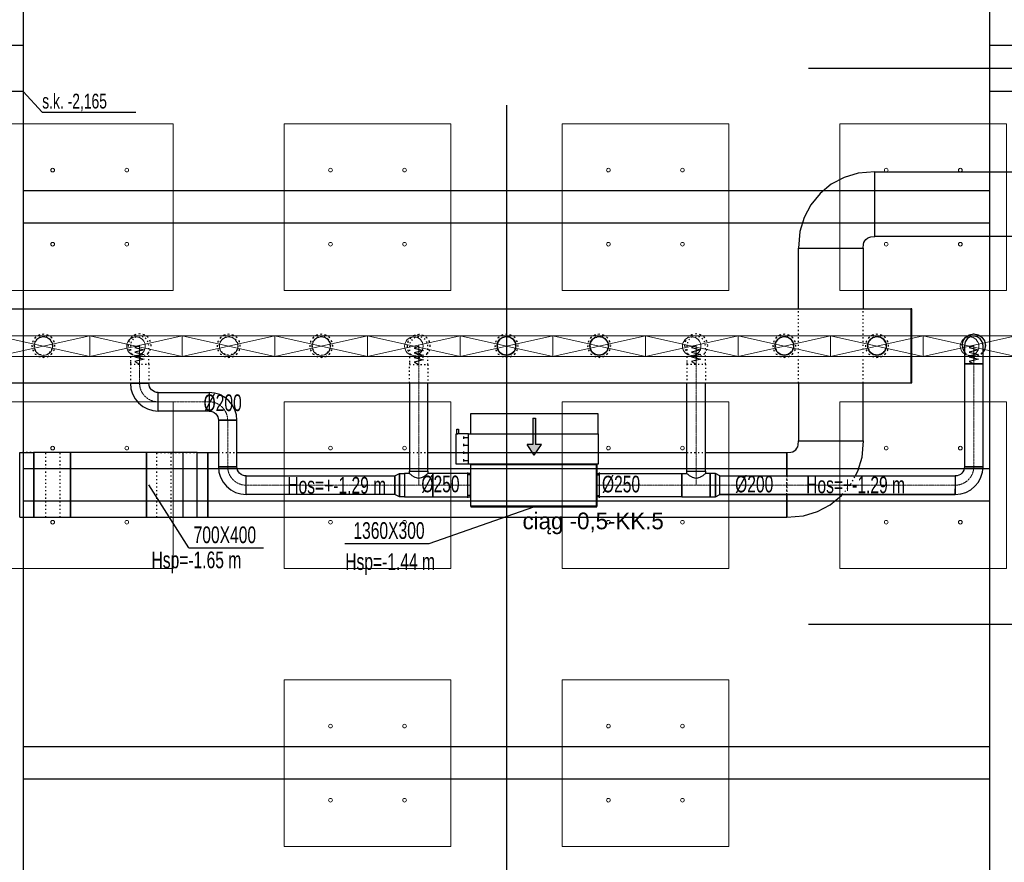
# Model space of a CAD drawing. Header units: centimetres. Extents: x -228435 to 46820, y -89367 to 152985.
# Tile 34 of 252: x -21796 to -11165, y 8430 to 17524. Entities that reach past the tile are written whole.
import ezdxf
from ezdxf.enums import TextEntityAlignment as Align

# ---------------------------------------------------------------- set-up
doc = ezdxf.new("R2010")
doc.units = ezdxf.units.CM
doc.header["$LTSCALE"] = 50
doc.header["$PDMODE"] = 35
doc.header["$PDSIZE"] = 0.1
for name, pattern in [('01-103-Went PP_poziom-0_5$0$DASHDOT', [25.4, 12.7, -6.35, 0, -6.35]), ('CADVENT_CENTERLINE', [9.9, 7.4, -1, 0.5, -1]), ('CADVENT_HIDDEN', [0.8, 0.25, -0.55]), ('Kondygnacja  -0_5$0$HIDDEN', [9.525, 6.35, -3.175]), ('Kondygnacja  -0_5$0$HIDDEN2', [4.7625, 3.175, -1.5875]), ('Osie rzutów$0$DASHDOT2', [12.7, 6.35, -3.175, 0, -3.175])]:
    doc.linetypes.add(name, pattern=pattern)
doc.layers.get('0').update_dxf_attribs({"color": 8})
doc.layers.get('DEFPOINTS').update_dxf_attribs({"color": 8})
for name, color, linetype in [('01-103-Went PP_poziom-0_5$0$L_Nawiew', 3, 'Continuous'), ('01-103-Went PP_poziom-0_5$0$L_oś symetrii', 7, 'Continuous'), ('bgde-nawiewEXP', 1, 'Continuous'), ('bgde-nawiewHIDDEN', 1, 'Continuous'), ('bgde-tekst', 7, 'Continuous'), ('bgde-wywiewSOL', 5, 'Continuous'), ('Kondygnacja  -0_5$0$ARCH_KONSTR_POWYŻEJ RZUTU', 8, 'Kondygnacja  -0_5$0$HIDDEN'), ('Kondygnacja  -0_5$0$ARCH_KONSTR_POWYŻEJ RZUTU_IST', 8, 'Kondygnacja  -0_5$0$HIDDEN2'), ('Osie rzutów$0$ARCH_INFO_OSIE_IST', 8, 'Osie rzutów$0$DASHDOT2'), ('Osie rzutów$0$ARCH_INFO_OSIE_OPISY_IST', 8, 'Continuous')]:
    doc.layers.add(name, color=color, linetype=linetype)
for name, color, linetype, lineweight in [('bgde-nawiewCEN', 7, 'Continuous', 13), ('bgde_AJ_specyfikacja', 2, 'Continuous', 30), ('bgde_nawiewnik', 11, 'Continuous', 5), ('Kondygnacja  -0_5$0$ARCH_INFO_WYMIARY', 8, 'Continuous', 9), ('SU Lampy kwadratowe  -05$0$ARCH_SUFITY_PODWIESZANE', 8, 'Continuous', 9)]:
    doc.layers.add(name, color=color, linetype=linetype, lineweight=lineweight)
doc.styles.add('Kondygnacja  -0_5$0$BIKTS', font='bikromsw.shx', dxfattribs={"width": 0.8})
doc.styles.add('Kondygnacja  -0_5$0$Romans', font='Romans.shx', dxfattribs={"width": 0.7})
doc.dimstyles.new('Kondygnacja  -0_5$0$Wymiary 1-100', dxfattribs={"dimtxt": 12, "dimasz": 10, "dimexe": 5, "dimexo": 0, "dimgap": 4, "dimtad": 1, "dimrnd": 0.5, "dimzin": 12, "dimdsep": 46, "dimtxsty": 'Kondygnacja  -0_5$0$Romans', "dimblk": 'Kondygnacja  -0_5$0$_Oblique', "dimcen": 10, "dimdle": 10, "dimclrt": 55, "dimazin": 0, "dimtfac": 1, "dimtmove": 1, "dimatfit": 3, "dimfxl": 0, "dimtolj": 1, "dimtzin": 0, "dimarcsym": 0})

# ---------------------------------------------------------------- blocks, each defined once
blk = doc.blocks.new('Osie rzutów')
at = {"layer": 'Osie rzutów$0$ARCH_INFO_OSIE_IST', "ltscale": 10}
for p, q in [((10460, 12510), (10460, 4623.26)), ((4436.04, 6200), (15156.54, 6200)), ((4436.04, 5600), (15156.54, 5600))]:
    blk.add_line(p, q, dxfattribs=at)
blk = doc.blocks.new('SU Lampy kwadratowe  -05$0$moduł sufitu')
at = {"layer": 'SU Lampy kwadratowe  -05$0$ARCH_SUFITY_PODWIESZANE'}
for points in [[(60, -60), (240, -60), (240, -240), (60, -240)], [(360, -60), (540, -60), (540, -240), (360, -240)], [(60, -360), (240, -360), (240, -540), (60, -540)], [(360, -360), (540, -360), (540, -540), (360, -540)]]:
    blk.add_lwpolyline(points, close=True, dxfattribs=at)
for centre in [(110, -110), (190, -110), (410, -110), (490, -110), (110, -190), (190, -190), (410, -190), (490, -190), (110, -410), (190, -410), (410, -410), (490, -410), (110, -490), (190, -490), (410, -490), (490, -490)]:
    blk.add_circle(centre, 2, dxfattribs=at)
blk = doc.blocks.new('SU Lampy kwadratowe  -05')
at = {"layer": 'SU Lampy kwadratowe  -05$0$ARCH_SUFITY_PODWIESZANE'}
for points in [[(10520, 6140), (10700, 6140), (10700, 5960), (10520, 5960)], [(10820, 6140), (11000, 6140), (11000, 5960), (10820, 5960)], [(10520, 5840), (10700, 5840), (10700, 5660), (10520, 5660)], [(10820, 5840), (11000, 5840), (11000, 5660), (10820, 5660)], [(10220, 5540), (10400, 5540), (10400, 5360), (10220, 5360)], [(10520, 5540), (10700, 5540), (10700, 5360), (10520, 5360)]]:
    blk.add_lwpolyline(points, close=True, dxfattribs=at)
for centre in [(10570, 6090), (10650, 6090), (10870, 6090), (10950, 6090), (10570, 6010), (10650, 6010), (10870, 6010), (10950, 6010), (10570, 5790), (10650, 5790), (10870, 5790), (10950, 5790), (10570, 5710), (10650, 5710), (10870, 5710), (10950, 5710), (10270, 5490), (10350, 5490), (10570, 5490), (10650, 5490), (10270, 5410), (10350, 5410), (10570, 5410), (10650, 5410)]:
    blk.add_circle(centre, 2, dxfattribs=at)
blk.add_blockref('SU Lampy kwadratowe  -05$0$moduł sufitu', (9860, 6200), dxfattribs=at)
blk = doc.blocks.new('Kondygnacja  -0_5$0$konstrukcja istniejąca -0.5')
at = {"layer": 'Kondygnacja  -0_5$0$ARCH_KONSTR_POWYŻEJ RZUTU_IST', "ltscale": 10}
for points in [[(9938, 7375), (9938, 6225)], [(10982, 6225), (10982, 7375)], [(9938, 6175), (9782, 6175), (9782, 6225), (9938, 6225), (9938, 6175)], [(11138, 6175), (10982, 6175), (10982, 6225), (11138, 6225), (11138, 6175)], [(9938, 6175), (9938, 5025)], [(10982, 5025), (10982, 6175)], [(9938, 6067.9), (10982, 6067.9)], [(10982, 6032.9), (9938, 6032.9)], [(9938, 5767.9), (10982, 5767.9)], [(10982, 5732.9), (9938, 5732.9)], [(9938, 5467.9), (10982, 5467.9)], [(10982, 5432.9), (9938, 5432.9)]]:
    blk.add_lwpolyline(points, dxfattribs=at)
at = {"layer": 'Kondygnacja  -0_5$0$ARCH_KONSTR_POWYŻEJ RZUTU_IST'}
blk.add_lwpolyline([(9938, 6175), (9958.7, 6152.5), (10059.8, 6152.5)], dxfattribs=at)
at = {"layer": 'Kondygnacja  -0_5$0$ARCH_KONSTR_POWYŻEJ RZUTU_IST', "style": 'Kondygnacja  -0_5$0$BIKTS', "width": 0.7}
blk.add_text('s.k. -2,165', height=16, dxfattribs=at).set_placement((9958.7, 6156.5))
blk = doc.blocks.new('Kondygnacja  -0_5$0$_Oblique')
at = {"color": 0, "linetype": 'ByBlock', "lineweight": -2}
blk.add_line((-0.5, -0.5), (0.5, 0.5), dxfattribs=at)
blk = doc.blocks.new('*D212')
at = {"layer": 'DEFPOINTS', "color": 0}
for p in [(-30586, 81900), (-30681, 12490), (9064, 12490)]:
    blk.add_point(p, dxfattribs=at)
at = {"layer": 'Kondygnacja  -0_5$0$ARCH_INFO_WYMIARY', "color": 0, "lineweight": -2}
for p, q in [((-30673, 81900), (-30686, 81900)), ((-30681, 81910), (-30681, 12480)), ((-30673, 12490), (-30686, 12490))]:
    blk.add_line(p, q, dxfattribs=at)
at = {"layer": 'Kondygnacja  -0_5$0$ARCH_INFO_WYMIARY', "color": 0, "lineweight": -2, "xscale": 10, "yscale": 10, "zscale": 10}
for p, rotation in [((-30681, 81900), 90), ((-30681, 12490), 270)]:
    blk.add_blockref('Kondygnacja  -0_5$0$_Oblique', p, dxfattribs=dict(at, rotation=rotation))
at = {"layer": 'Kondygnacja  -0_5$0$ARCH_INFO_WYMIARY', "color": 55, "insert": (-30691, 47195), "char_height": 12, "attachment_point": 5, "rotation": 90, "style": 'Kondygnacja  -0_5$0$Romans'}
blk.add_mtext('\\A1;69410.5', dxfattribs=at)
blk = doc.blocks.new('*a381')
at = {"layer": 'bgde-tekst'}
blk.add_line((0, 0), (911, 0), dxfattribs=at)
blk = doc.blocks.new('*a399')
at = {"layer": 'bgde-tekst'}
blk.add_line((0, 0), (806, 0), dxfattribs=at)
blk = doc.blocks.new('*U511')
at = {"linetype": 'Continuous', "lineweight": -3, "extrusion": (0, -1, -2.22045e-16)}
blk.add_ellipse((0, 0, 0), major_axis=(0, 0, -100), ratio=1, start_param=-1.570796, end_param=4.712389, dxfattribs=at)
at = {"layer": '01-103-Went PP_poziom-0_5$0$L_oś symetrii', "linetype": '01-103-Went PP_poziom-0_5$0$DASHDOT', "lineweight": -3}
blk.add_line((0, 0, 0), (0, 0), dxfattribs=at)
blk = doc.blocks.new('A$C066D7839')
at = {"layer": 'bgde_nawiewnik'}
for p, q in [((-50, -11.15), (-50, 11.15)), ((-50, 11.15), (50, 11.15)), ((-50, -11.15), (50, 11.15)), ((50, -11.15), (-50, 11.15)), ((50, 11.15), (50, -11.15)), ((50, -11.15), (-50, -11.15))]:
    blk.add_line(p, q, dxfattribs=at)
blk.add_circle((0, 0), 10, dxfattribs=at)
blk = doc.blocks.new('A$C5B3E7367')
at = {"layer": '01-103-Went PP_poziom-0_5$0$L_Nawiew'}
h = blk.add_hatch(color=256, dxfattribs=at)
h.paths.add_polyline_path([(215, 704), (215, 674), (332, 674), (332, 612), (446, 689), (332, 766), (332, 704)])
h.paths.add_polyline_path([(48, 704), (48, 674), (215, 674), (215, 704)])
for p, q in [((215, 1525), (165, 1525)), ((165, 1525), (165, 1505)), ((165, 1505), (215, 1505)), ((215, 1400), (215, 1530)), ((545, 1530), (215, 1530)), ((215, 1530), (215, 1515)), ((545, 1400), (545, 1530)), ((545, 1400), (215, 1400)), ((215, 1400), (215, 1378)), ((244, 1452), (269, 1452)), ((256, 1452), (256, 1400)), ((326, 1452), (351, 1452)), ((339, 1452), (339, 1400)), ((409, 1452), (434, 1452)), ((421, 1452), (421, 1400)), ((491, 1452), (516, 1452)), ((504, 1452), (504, 1400)), ((545, 0), (545, 1400)), ((0, 1378), (215, 1378)), ((0, 0), (0, 1378)), ((215, 1378), (215, 0)), ((446, 689), (332, 766)), ((332, 704), (332, 766)), ((48, 704), (332, 704)), ((48, 704), (48, 674)), ((48, 674), (332, 674)), ((446, 689), (332, 612)), ((332, 612), (332, 674)), ((215, 0), (0, 0)), ((215, 0), (545, 0))]:
    blk.add_line(p, q, dxfattribs=at)
blk = doc.blocks.new('A$C53CA46B8')
at = {"layer": 'bgde-wywiewSOL'}
for p, q in [((200, 481), (-250, 481)), ((-250, 481), (-250, -879)), ((113, 511), (-162, 511)), ((-137, 481), (-137, 511)), ((88, 481), (88, 511)), ((200, 481), (200, -879)), ((200, -879), (-250, -879)), ((113, -909), (-162, -909)), ((-137, -879), (-137, -909)), ((88, -879), (88, -909))]:
    blk.add_line(p, q, dxfattribs=at)
at = {"layer": '01-103-Went PP_poziom-0_5$0$L_Nawiew'}
blk.add_blockref('A$C5B3E7367', (-795, -894), dxfattribs=at)
blk = doc.blocks.new('*U509')
at = {"layer": '01-103-Went PP_poziom-0_5$0$L_oś symetrii', "linetype": '01-103-Went PP_poziom-0_5$0$DASHDOT', "lineweight": -3}
blk.add_line((0, 0, 0), (0, 0), dxfattribs=at)

msp = doc.modelspace()

# ---------------------------------------------------------------- linework, layer by layer
at = {"layer": 'bgde-nawiewCEN', "linetype": 'CADVENT_CENTERLINE', "ltscale": 0.06}
for p, q in [((-20501.012, 14007.088), (-20501.012, 14007.562)), ((-20501.012, 14005.962), (-20501.012, 14007.088)), ((-20501.012, 14003.77), (-20501.012, 14005.962)), ((-20501.012, 14000.155), (-20501.012, 14003.77)), ((-20501.012, 13994.762), (-20501.012, 14000.155)), ((-20501.012, 13987.237), (-20501.012, 13994.762)), ((-20501.012, 13977.222), (-20501.012, 13987.237)), ((-20501.012, 13964.362), (-20501.012, 13977.222)), ((-20501.012, 13948.303), (-20501.012, 13964.362)), ((-20501.012, 13928.688), (-20501.012, 13948.303)), ((-20501.012, 13905.162), (-20501.012, 13928.688)), ((-17488.22, 14001.107), (-17488.22, 14001.581)), ((-17488.22, 13999.981), (-17488.22, 14001.107)), ((-17488.22, 13997.789), (-17488.22, 13999.981)), ((-17488.22, 13994.174), (-17488.22, 13997.789)), ((-17488.22, 13988.781), (-17488.22, 13994.174)), ((-17488.22, 13981.255), (-17488.22, 13988.781)), ((-17488.22, 13971.24), (-17488.22, 13981.255)), ((-17488.22, 13958.381), (-17488.22, 13971.24)), ((-17488.22, 13942.322), (-17488.22, 13958.381)), ((-17488.22, 13922.707), (-17488.22, 13942.322)), ((-14492.22, 14006.433), (-14492.22, 14006.907)), ((-14492.22, 14005.307), (-14492.22, 14006.433)), ((-14492.22, 14003.115), (-14492.22, 14005.307)), ((-14492.22, 13999.5), (-14492.22, 14003.115)), ((-14492.22, 13994.107), (-14492.22, 13999.5)), ((-14492.22, 13986.582), (-14492.22, 13994.107)), ((-14492.22, 13976.567), (-14492.22, 13986.582)), ((-14492.22, 13963.707), (-14492.22, 13976.567)), ((-14492.22, 13947.648), (-14492.22, 13963.707)), ((-14492.22, 13928.033), (-14492.22, 13947.648)), ((-14492.22, 13904.507), (-14492.22, 13928.033)), ((-11494.897, 14008.211), (-11494.897, 14008.685)), ((-11494.897, 14007.085), (-11494.897, 14008.211)), ((-11494.897, 14004.893), (-11494.897, 14007.085)), ((-11494.897, 14001.278), (-11494.897, 14004.893)), ((-11494.897, 13995.885), (-11494.897, 14001.278)), ((-11494.897, 13988.359), (-11494.897, 13995.885)), ((-11494.897, 13978.344), (-11494.897, 13988.359)), ((-11494.897, 13965.485), (-11494.897, 13978.344)), ((-11494.897, 13949.426), (-11494.897, 13965.485)), ((-11494.897, 13929.811), (-11494.897, 13949.426)), ((-11494.897, 13906.285), (-11494.897, 13929.811)), ((-20501.012, 13877.37), (-20501.012, 13905.162)), ((-20501.012, 13826.259), (-20501.012, 13877.37)), ((-20501.012, 13807.562), (-20501.012, 13826.259)), ((-17488.22, 13899.181), (-17488.22, 13922.707)), ((-17488.22, 13871.389), (-17488.22, 13899.181)), ((-17488.22, 13820.277), (-17488.22, 13871.389)), ((-17488.22, 13801.581), (-17488.22, 13820.277)), ((-14492.22, 13876.715), (-14492.22, 13904.507)), ((-14492.22, 13825.604), (-14492.22, 13876.715)), ((-14492.22, 13806.907), (-14492.22, 13825.604)), ((-11494.897, 13878.493), (-11494.897, 13906.285)), ((-11494.897, 13827.382), (-11494.897, 13878.493)), ((-11494.897, 13808.685), (-11494.897, 13827.382)), ((-20501.012, 13600), (-20501.012, 13807.562)), ((-17488.22, 12649.847), (-17488.22, 13801.581)), ((-14492.22, 12649.847), (-14492.22, 13806.907)), ((-11494.897, 12699.847), (-11494.897, 13808.685)), ((-19750.351, 13400), (-20301.012, 13400)), ((-19550.351, 12699.847), (-19550.351, 13200)), ((-17488.22, 12649.847), (-17488.22, 12499.847)), ((-14492.22, 12649.847), (-14492.22, 12499.847)), ((-17744.22, 12499.847), (-19350.351, 12499.847)), ((-17641.22, 12499.847), (-17744.22, 12499.847)), ((-17641.22, 12499.847), (-17488.22, 12499.847)), ((-17488.22, 12499.847), (-17335.22, 12499.847)), ((-17335.22, 12499.847), (-16928.839, 12499.847)), ((-16924.839, 12499.847), (-16928.839, 12499.847)), ((-15564.839, 12499.847), (-15560.839, 12499.847)), ((-14645.22, 12499.847), (-15560.839, 12499.847)), ((-14492.22, 12499.847), (-14645.22, 12499.847)), ((-14339.22, 12499.847), (-14492.22, 12499.847)), ((-14339.22, 12499.847), (-14236.22, 12499.847)), ((-14236.22, 12499.847), (-11694.897, 12499.847))]:
    msp.add_line(p, q, dxfattribs=at)
for centre, start, end in [((-20301.012, 13600), 180, 270), ((-19750.351, 13200), 0, 90), ((-11694.897, 12699.847), 270, 0)]:
    msp.add_arc(centre, 200, start, end, dxfattribs=at)
at = {"layer": 'bgde-nawiewCEN', "linetype": 'CADVENT_CENTERLINE', "ltscale": 0.06, "extrusion": (0, 0, -1)}
msp.add_arc((19350.351, 12699.847), 200, 270, 0, dxfattribs=at)
at = {"layer": 'bgde-nawiewEXP', "linetype": 'Continuous'}
for points in [[(-12563.407, 15182.099), (-12563.407, 15882.094), (-1287.823, 15882.094), (-1287.823, 15182.094), (-1106.75, 15197.466), (-956.675, 15242.991), (-818.365, 15316.919), (-697.135, 15416.41), (-597.644, 15537.64), (-523.715, 15675.95), (-478.191, 15826.026), (-462.819, 16007.091), (-1162.819, 16007.098), (-1164.74, 15962.589), (-1170.431, 15943.829), (-1179.673, 15926.539), (-1192.109, 15911.385), (-1207.264, 15898.948), (-1224.553, 15889.707), (-1243.313, 15884.016), (-1287.823, 15882.094), (-1287.823, 15182.094), (-12563.407, 15182.094)], [(-13388.407, 15057.094), (-12688.407, 15057.094), (-12686.485, 15101.604), (-12680.794, 15120.364), (-12671.553, 15137.654), (-12659.116, 15152.808), (-12643.962, 15165.245), (-12626.672, 15174.486), (-12607.912, 15180.177), (-12563.403, 15182.099), (-12563.41, 15882.099), (-12744.475, 15866.727), (-12894.551, 15821.202), (-13032.861, 15747.274), (-13154.091, 15647.783), (-13253.582, 15526.553), (-13327.51, 15388.243), (-13373.035, 15238.167)], [(-11594.897, 13965.485), (-11594.897, 13808.685), (-11394.897, 13808.685), (-11394.897, 14008.685), (-11402.509, 14046.954), (-11424.186, 14079.396), (-11456.629, 14101.073), (-11494.897, 14108.685), (-11533.165, 14101.073), (-11565.608, 14079.396), (-11587.285, 14046.954), (-11594.897, 14008.685), (-11594.897, 13978.344)], [(-11594.897, 12699.848), (-11394.897, 12699.848), (-11394.897, 13808.685), (-11594.897, 13808.685)], [(-20601.012, 13600), (-20595.247, 13541.473), (-20578.175, 13485.195), (-20550.452, 13433.329), (-20513.144, 13387.868), (-20467.683, 13350.559), (-20415.817, 13322.836), (-20359.539, 13305.764), (-20301.012, 13300), (-20301.012, 13500), (-20320.521, 13501.921), (-20339.28, 13507.612), (-20356.569, 13516.853), (-20371.722, 13529.289), (-20384.159, 13544.443), (-20393.4, 13561.732), (-20399.09, 13580.491), (-20401.012, 13600), (-20593.4, 13600)], [(-20301.011, 13300), (-20301.011, 13500), (-19750.351, 13500), (-19750.351, 13300)], [(-19750.351, 13300), (-19730.842, 13298.079), (-19712.082, 13292.388), (-19694.794, 13283.147), (-19679.64, 13270.711), (-19667.204, 13255.557), (-19657.963, 13238.268), (-19652.272, 13219.509), (-19650.351, 13200), (-19450.351, 13200), (-19456.115, 13258.527), (-19473.187, 13314.805), (-19500.91, 13366.671), (-19538.219, 13412.132), (-19583.68, 13449.441), (-19635.546, 13477.164), (-19691.824, 13494.236), (-19750.351, 13500), (-19750.351, 13307.612)], [(-19650.351, 12699.848), (-19450.351, 12699.848), (-19450.351, 13200), (-19650.351, 13200)], [(-21245.739, 12153.743), (-20428.074, 12153.743), (-20428.074, 12853.743), (-21245.739, 12853.743)], [(-20428.074, 12153.743), (-20031.843, 12153.743), (-20031.843, 12853.743), (-20428.074, 12853.743)], [(-19650.351, 12699.847), (-19644.586, 12641.32), (-19627.514, 12585.042), (-19599.792, 12533.176), (-19562.483, 12487.715), (-19517.022, 12450.407), (-19465.156, 12422.684), (-19408.878, 12405.612), (-19350.351, 12399.847), (-19350.351, 12599.847), (-19369.86, 12601.769), (-19388.619, 12607.459), (-19405.908, 12616.7), (-19421.061, 12629.137), (-19433.498, 12644.29), (-19442.739, 12661.579), (-19448.429, 12680.338), (-19450.351, 12699.847), (-19642.739, 12699.847)], [(-16924.839, 12264.847), (-15564.839, 12264.847), (-15564.839, 12274.847), (-16924.839, 12274.847), (-16924.839, 12724.847), (-15564.839, 12724.847), (-15564.839, 12274.847), (-16924.839, 12274.847)], [(-11694.897, 12399.847), (-11636.37, 12405.612), (-11580.092, 12422.684), (-11528.226, 12450.407), (-11482.765, 12487.715), (-11445.456, 12533.176), (-11417.733, 12585.042), (-11400.661, 12641.32), (-11394.897, 12699.847), (-11594.897, 12699.847), (-11596.818, 12680.338), (-11602.509, 12661.579), (-11611.75, 12644.29), (-11624.186, 12629.137), (-11639.34, 12616.7), (-11656.629, 12607.459), (-11675.388, 12601.769), (-11694.897, 12599.847), (-11694.897, 12407.459)], [(-19350.351, 12399.847), (-19350.351, 12599.847), (-17744.22, 12599.847), (-17744.22, 12399.847)], [(-17744.22, 12399.847), (-17744.22, 12599.847), (-17696.063, 12624.847), (-17696.063, 12374.847)], [(-17696.063, 12374.847), (-17696.063, 12624.847), (-17641.22, 12624.847), (-17641.22, 12374.847)], [(-17641.22, 12374.847), (-17335.22, 12374.847), (-17335.22, 12624.847), (-17388.22, 12624.847), (-17395.832, 12617.235), (-17402.224, 12615.332), (-17417.509, 12600.048), (-17443.966, 12588.236), (-17449.951, 12582.25), (-17488.22, 12570.858), (-17526.488, 12582.25), (-17532.474, 12588.236), (-17558.93, 12600.048), (-17574.215, 12615.332), (-17580.608, 12617.235), (-17588.22, 12624.847), (-17641.22, 12624.847), (-17641.22, 12384.363)], [(-17335.22, 12374.847), (-16928.839, 12374.847), (-16928.839, 12624.847), (-17335.22, 12624.847), (-17335.22, 12384.363)], [(-15560.839, 12374.847), (-15560.839, 12624.847), (-14645.22, 12624.847), (-14645.22, 12374.847)], [(-14339.219, 12374.847), (-14284.377, 12374.847), (-14284.377, 12624.847), (-14339.219, 12624.847), (-14339.219, 12384.363)], [(-14284.377, 12374.847), (-14236.22, 12399.847), (-14236.22, 12599.847), (-14284.377, 12624.847), (-14284.377, 12384.363)]]:
    msp.add_lwpolyline(points, close=True, dxfattribs=at)
for points in [[(-13388.407, 14403.947), (-13388.407, 15057.094), (-12688.407, 15057.094), (-12688.407, 14403.947)], [(-54602.061, 14403.947), (-12174.813, 14403.947), (-12174.813, 13603.947), (-12164.813, 13603.947), (-12164.813, 14403.947), (-12174.813, 14403.947), (-12174.813, 13603.947)], [(-11619.897, 14008.685), (-11610.382, 14056.521), (-11583.285, 14097.074), (-11542.732, 14124.17), (-11494.897, 14133.685), (-11447.062, 14124.17), (-11406.509, 14097.074), (-11379.412, 14056.521), (-11369.897, 14008.685), (-11379.412, 13960.85), (-11394.897, 13937.675)], [(-11619.897, 14008.685), (-11610.382, 13960.85), (-11594.897, 13937.675)], [(-54602.061, 13603.947), (-12174.813, 13603.947)], [(-20601.012, 13600), (-20401.012, 13600), (-20401.012, 13603.947)], [(-20601.012, 13600), (-20601.012, 13603.947)], [(-17588.22, 13603.947), (-17588.22, 12649.848), (-17388.22, 12649.848), (-17388.22, 13603.947)], [(-14592.22, 12649.848), (-14392.22, 12649.848), (-14392.22, 13603.947)], [(-14592.22, 12649.848), (-14592.22, 13603.947)], [(-13388.407, 13603.947), (-13388.407, 12978.743), (-12688.407, 12978.743), (-12688.407, 13603.947)], [(-14392.22, 12853.743), (-13513.407, 12853.743), (-13513.407, 12599.847), (-13513.407, 12853.743), (-13468.897, 12855.665), (-13450.137, 12861.355), (-13432.847, 12870.597), (-13417.693, 12883.034), (-13405.256, 12898.188), (-13396.015, 12915.478), (-13390.324, 12934.238), (-13388.402, 12978.747), (-12688.402, 12978.74), (-12703.774, 12797.674), (-12749.299, 12647.599), (-12774.823, 12599.847)], [(-21795.878, 12153.743), (-21795.878, 12853.743), (-21641.969, 12853.743)], [(-21795.878, 12153.743), (-21245.739, 12153.743), (-21245.739, 12853.743), (-21641.969, 12853.743), (-21641.969, 12153.743)], [(-21641.97, 12153.743), (-21641.97, 12853.743)], [(-20031.843, 12153.743), (-19877.934, 12153.743), (-19877.934, 12853.743), (-20031.843, 12853.743)], [(-20031.843, 12153.743), (-20031.843, 12853.743)], [(-19877.934, 12153.743), (-19764.546, 12153.743), (-19764.546, 12853.743), (-19650.351, 12853.743)], [(-19877.934, 12853.743), (-19764.546, 12853.743), (-19764.546, 12153.743), (-13513.407, 12153.743), (-13513.407, 12399.847), (-13513.407, 12153.743), (-13332.333, 12169.115), (-13182.258, 12214.64), (-13043.948, 12288.568), (-12922.718, 12388.059), (-12913.043, 12399.847)], [(-19450.351, 12853.743), (-17588.22, 12853.743)], [(-17388.22, 12853.743), (-14592.22, 12853.743)], [(-17588.22, 12624.847), (-17588.22, 12649.847), (-17388.22, 12649.847), (-17388.22, 12624.847)], [(-16928.839, 12374.847), (-16928.839, 12624.847), (-16924.839, 12624.847)], [(-15564.839, 12374.847), (-15560.839, 12374.847), (-15560.839, 12624.847), (-15564.839, 12624.847)], [(-14645.22, 12374.847), (-14645.22, 12624.847), (-14592.22, 12624.847), (-14592.22, 12649.847), (-14392.22, 12649.847), (-14392.22, 12624.847), (-14399.832, 12617.235), (-14406.224, 12615.332), (-14421.509, 12600.048), (-14447.965, 12588.236), (-14453.951, 12582.25), (-14492.22, 12570.858), (-14530.488, 12582.25), (-14536.474, 12588.236), (-14562.93, 12600.048), (-14578.215, 12615.332), (-14584.608, 12617.235), (-14592.22, 12624.847)], [(-14645.22, 12374.847), (-14339.22, 12374.847), (-14339.22, 12624.847), (-14392.22, 12624.847)], [(-14236.219, 12399.847), (-14236.219, 12599.847), (-11694.897, 12599.847), (-11694.897, 12429.137)], [(-11694.897, 12429.137), (-11694.897, 12461.579)], [(-16928.839, 12374.847), (-16924.839, 12374.847)], [(-14236.219, 12399.847), (-11694.897, 12399.847)], [(-11694.897, 12399.847), (-14236.219, 12399.847)], [(-11694.897, 12407.459), (-11694.897, 12429.137)], [(-11694.897, 12429.137), (-11694.897, 12407.459)], [(-11694.897, 12407.459), (-11694.897, 12399.847)], [(-11694.897, 12399.847), (-11694.897, 12407.459)]]:
    msp.add_lwpolyline(points, dxfattribs=at)
at = {"layer": 'bgde-nawiewEXP'}
msp.add_lwpolyline([(-11494.897, 14008.685), (-11544.897, 13987.387), (-11444.897, 13962.026), (-11544.897, 13936.805), (-11444.897, 13911.521), (-11544.897, 13885.985), (-11444.897, 13860.626), (-11544.897, 13835.168), (-11494.897, 13808.685)], dxfattribs=at)
at = {"layer": 'bgde-nawiewHIDDEN', "linetype": 'CADVENT_HIDDEN'}
for points in [[(-13388.407, 13603.947), (-13388.407, 14403.947)], [(-12688.407, 13603.947), (-12688.407, 14403.947)], [(-21639.762, 14003.947), (-21632.15, 14042.215), (-21610.473, 14074.658), (-21578.031, 14096.335), (-21539.762, 14103.947), (-21501.494, 14096.335), (-21469.052, 14074.658)], [(-21469.052, 14074.658), (-21501.494, 14096.335)], [(-21469.052, 14074.658), (-21447.374, 14042.215), (-21439.762, 14003.947), (-21447.374, 13965.679), (-21469.052, 13933.236), (-21501.494, 13911.559)], [(-18639.762, 14003.947), (-18632.15, 14042.215), (-18610.473, 14074.658), (-18578.031, 14096.335), (-18539.762, 14103.947), (-18501.494, 14096.335), (-18469.052, 14074.658)], [(-18469.052, 14074.658), (-18501.494, 14096.335)], [(-18469.052, 14074.658), (-18447.374, 14042.215), (-18439.762, 14003.947), (-18447.374, 13965.679), (-18469.052, 13933.236), (-18501.494, 13911.559)], [(-15639.762, 14003.947), (-15632.15, 14042.215)], [(-15632.15, 14042.215), (-15639.762, 14003.947)], [(-15632.15, 14042.215), (-15610.473, 14074.658)], [(-15610.473, 14074.658), (-15632.15, 14042.215)], [(-15610.473, 14074.658), (-15578.031, 14096.335)], [(-15578.031, 14096.335), (-15610.473, 14074.658)], [(-15578.031, 14096.335), (-15539.762, 14103.947), (-15501.494, 14096.335), (-15469.052, 14074.658)], [(-15469.052, 14074.658), (-15501.494, 14096.335)], [(-15469.052, 14074.658), (-15447.374, 14042.215), (-15439.762, 14003.947), (-15447.374, 13965.679), (-15469.052, 13933.236), (-15501.494, 13911.559)], [(-13639.762, 14003.947), (-13632.15, 14042.215), (-13610.473, 14074.658), (-13578.031, 14096.335), (-13539.762, 14103.947), (-13501.494, 14096.335), (-13469.052, 14074.658)], [(-13469.052, 14074.658), (-13501.494, 14096.335)], [(-13469.052, 14074.658), (-13447.374, 14042.215), (-13439.762, 14003.947), (-13447.374, 13965.679), (-13469.052, 13933.236), (-13501.494, 13911.559)], [(-11619.897, 14008.685), (-11610.382, 14056.521), (-11583.285, 14097.074), (-11542.732, 14124.17), (-11494.897, 14133.685), (-11447.062, 14124.17), (-11406.509, 14097.074), (-11379.412, 14056.521), (-11369.897, 14008.685), (-11379.412, 13960.85), (-11406.509, 13920.297), (-11447.062, 13893.2), (-11494.897, 13883.685), (-11542.732, 13893.2), (-11583.285, 13920.297), (-11542.732, 13893.2), (-11494.897, 13883.685), (-11447.062, 13893.2), (-11406.509, 13920.297), (-11394.897, 13937.675)], [(-21639.762, 14003.947), (-21632.15, 13965.679), (-21610.473, 13933.236), (-21578.031, 13911.559), (-21539.762, 13903.947), (-21501.494, 13911.559), (-21469.052, 13933.236)], [(-18639.762, 14003.947), (-18632.15, 13965.679), (-18610.473, 13933.236), (-18578.031, 13911.559), (-18539.762, 13903.947), (-18501.494, 13911.559), (-18469.052, 13933.236)], [(-15639.762, 14003.947), (-15632.15, 13965.679)], [(-15632.15, 13965.679), (-15639.762, 14003.947)], [(-15632.15, 13965.679), (-15610.473, 13933.236)], [(-15610.473, 13933.236), (-15632.15, 13965.679)], [(-15610.473, 13933.236), (-15578.031, 13911.559)], [(-15578.031, 13911.559), (-15610.473, 13933.236)], [(-15578.031, 13911.559), (-15539.762, 13903.947), (-15501.494, 13911.559), (-15469.052, 13933.236)], [(-13639.762, 14003.947), (-13632.15, 13965.679), (-13610.473, 13933.236), (-13578.031, 13911.559), (-13539.762, 13903.947), (-13501.494, 13911.559), (-13469.052, 13933.236)], [(-11619.897, 14008.685), (-11610.382, 13960.85), (-11583.285, 13920.297), (-11594.897, 13937.675)], [(-20601.012, 13807.562), (-20401.012, 13807.562), (-20401.012, 13603.947)], [(-20601.012, 13807.562), (-20601.012, 13603.947)], [(-17588.22, 13603.947), (-17588.22, 13801.581), (-17388.22, 13801.581), (-17388.22, 13603.947)], [(-14592.22, 13806.907), (-14392.22, 13806.907), (-14392.22, 13603.947)], [(-14592.22, 13806.907), (-14592.22, 13603.947)], [(-21795.878, 12153.743), (-21513.036, 12153.743), (-21513.036, 12853.743), (-21795.878, 12853.743)], [(-21795.876, 12153.743), (-21795.876, 12853.743)], [(-21641.969, 12153.743), (-21359.127, 12153.743), (-21359.127, 12853.743), (-21641.969, 12853.743)], [(-20314.686, 12153.743), (-20314.686, 12853.743), (-20031.843, 12853.743)], [(-20160.777, 12153.743), (-20160.777, 12853.743), (-19877.934, 12853.743)], [(-19877.937, 12153.743), (-19877.937, 12853.743)], [(-19650.351, 12853.743), (-19450.351, 12853.743)], [(-17588.22, 12853.743), (-17388.22, 12853.743)], [(-14592.22, 12853.743), (-14392.22, 12853.743)], [(-16924.839, 12374.847), (-16924.839, 12624.847)], [(-15564.839, 12374.847), (-15564.839, 12624.847)], [(-13513.407, 12399.847), (-13513.407, 12599.847)], [(-12913.043, 12399.847), (-12823.227, 12509.289), (-12774.823, 12599.847)], [(-20314.686, 12153.743), (-20031.843, 12153.743)], [(-20160.777, 12153.743), (-19877.934, 12153.743)]]:
    msp.add_lwpolyline(points, dxfattribs=at)
for points in [[(-21664.762, 14003.947), (-21655.247, 13956.112), (-21628.151, 13915.559), (-21587.598, 13888.462), (-21539.762, 13878.947), (-21491.927, 13888.462), (-21451.374, 13915.559), (-21424.277, 13956.112), (-21414.762, 14003.947), (-21424.277, 14051.782), (-21451.374, 14092.335), (-21491.927, 14119.432), (-21539.762, 14128.947), (-21587.598, 14119.432), (-21628.151, 14092.335), (-21655.247, 14051.782)], [(-21664.762, 14003.947), (-21655.247, 13956.112), (-21628.151, 13915.559), (-21587.598, 13888.462), (-21539.762, 13878.947), (-21491.927, 13888.462), (-21451.374, 13915.559), (-21424.277, 13956.112), (-21414.762, 14003.947), (-21424.277, 14051.782), (-21451.374, 14092.335), (-21491.927, 14119.432), (-21539.762, 14128.947), (-21587.598, 14119.432), (-21628.151, 14092.335), (-21655.247, 14051.782)], [(-21639.762, 14003.947), (-21632.15, 13965.679), (-21610.473, 13933.236), (-21578.031, 13911.559), (-21539.762, 13903.947), (-21501.494, 13911.559), (-21469.052, 13933.236), (-21447.374, 13965.679), (-21439.762, 14003.947), (-21447.374, 14042.215), (-21469.052, 14074.658), (-21501.494, 14096.335), (-21539.762, 14103.947), (-21578.031, 14096.335), (-21610.473, 14074.658), (-21632.15, 14042.215)], [(-20626.012, 14007.562), (-20616.497, 13959.727), (-20589.4, 13919.174), (-20548.847, 13892.077), (-20501.012, 13882.562), (-20453.176, 13892.077), (-20412.623, 13919.174), (-20385.527, 13959.727), (-20376.012, 14007.562), (-20385.527, 14055.398), (-20412.623, 14095.951), (-20453.176, 14123.047), (-20501.012, 14132.562), (-20548.847, 14123.047), (-20589.4, 14095.951), (-20616.497, 14055.398)], [(-20626.012, 14007.562), (-20616.497, 13959.727), (-20589.4, 13919.174), (-20548.847, 13892.077), (-20501.012, 13882.562), (-20453.176, 13892.077), (-20412.623, 13919.174), (-20385.527, 13959.727), (-20376.012, 14007.562), (-20385.527, 14055.398), (-20412.623, 14095.951), (-20453.176, 14123.047), (-20501.012, 14132.562), (-20548.847, 14123.047), (-20589.4, 14095.951), (-20616.497, 14055.398)], [(-20601.012, 13807.562), (-20401.012, 13807.562), (-20401.012, 14007.562), (-20408.624, 14045.831), (-20430.301, 14078.273), (-20462.743, 14099.95), (-20501.012, 14107.562), (-20539.28, 14099.95), (-20571.722, 14078.273), (-20593.4, 14045.831), (-20601.012, 14007.562), (-20601.012, 13826.259)], [(-19664.762, 14003.947), (-19655.247, 13956.112), (-19628.151, 13915.559), (-19587.598, 13888.462), (-19539.762, 13878.947), (-19491.927, 13888.462), (-19451.374, 13915.559), (-19424.277, 13956.112), (-19414.762, 14003.947), (-19424.277, 14051.782), (-19451.374, 14092.335), (-19491.927, 14119.432), (-19539.762, 14128.947), (-19587.598, 14119.432), (-19628.151, 14092.335), (-19655.247, 14051.782)], [(-19664.762, 14003.947), (-19655.247, 13956.112), (-19628.151, 13915.559), (-19587.598, 13888.462), (-19539.762, 13878.947), (-19491.927, 13888.462), (-19451.374, 13915.559), (-19424.277, 13956.112), (-19414.762, 14003.947), (-19424.277, 14051.782), (-19451.374, 14092.335), (-19491.927, 14119.432), (-19539.762, 14128.947), (-19587.598, 14119.432), (-19628.151, 14092.335), (-19655.247, 14051.782)], [(-19639.762, 14003.947), (-19632.15, 14042.215), (-19610.473, 14074.658), (-19578.031, 14096.335), (-19539.762, 14103.947), (-19501.494, 14096.335), (-19469.052, 14074.658), (-19447.374, 14042.215), (-19439.762, 14003.947), (-19447.374, 13965.679), (-19469.052, 13933.236), (-19501.494, 13911.559), (-19539.762, 13903.947), (-19578.031, 13911.559), (-19610.473, 13933.236), (-19632.15, 13965.679)], [(-18664.762, 14003.947), (-18655.247, 13956.112), (-18628.151, 13915.559), (-18587.598, 13888.462), (-18539.762, 13878.947), (-18491.927, 13888.462), (-18451.374, 13915.559), (-18424.277, 13956.112), (-18414.762, 14003.947), (-18424.277, 14051.782), (-18451.374, 14092.335), (-18491.927, 14119.432), (-18539.762, 14128.947), (-18587.598, 14119.432), (-18628.151, 14092.335), (-18655.247, 14051.782)], [(-18664.762, 14003.947), (-18655.247, 13956.112), (-18628.151, 13915.559), (-18587.598, 13888.462), (-18539.762, 13878.947), (-18491.927, 13888.462), (-18451.374, 13915.559), (-18424.277, 13956.112), (-18414.762, 14003.947), (-18424.277, 14051.782), (-18451.374, 14092.335), (-18491.927, 14119.432), (-18539.762, 14128.947), (-18587.598, 14119.432), (-18628.151, 14092.335), (-18655.247, 14051.782)], [(-18639.762, 14003.947), (-18632.15, 13965.679), (-18610.473, 13933.236), (-18578.031, 13911.559), (-18539.762, 13903.947), (-18501.494, 13911.559), (-18469.052, 13933.236), (-18447.374, 13965.679), (-18439.762, 14003.947), (-18447.374, 14042.215), (-18469.052, 14074.658), (-18501.494, 14096.335), (-18539.762, 14103.947), (-18578.031, 14096.335), (-18610.473, 14074.658), (-18632.15, 14042.215)], [(-17613.22, 14001.581), (-17603.705, 13953.746), (-17576.608, 13913.193), (-17536.055, 13886.096), (-17488.22, 13876.581), (-17440.384, 13886.096), (-17399.831, 13913.193), (-17372.735, 13953.746), (-17363.22, 14001.581), (-17372.735, 14049.417), (-17399.831, 14089.969), (-17440.384, 14117.066), (-17488.22, 14126.581), (-17536.055, 14117.066), (-17576.608, 14089.969), (-17603.705, 14049.417)], [(-17613.22, 14001.581), (-17603.705, 13953.746), (-17576.608, 13913.193), (-17536.055, 13886.096), (-17488.22, 13876.581), (-17440.384, 13886.096), (-17399.831, 13913.193), (-17372.735, 13953.746), (-17363.22, 14001.581), (-17372.735, 14049.417), (-17399.831, 14089.969), (-17440.384, 14117.066), (-17488.22, 14126.581), (-17536.055, 14117.066), (-17576.608, 14089.969), (-17603.705, 14049.417)], [(-17588.22, 13801.581), (-17388.22, 13801.581), (-17388.22, 14001.581), (-17395.832, 14039.849), (-17417.509, 14072.292), (-17449.951, 14093.969), (-17488.22, 14101.581), (-17526.488, 14093.969), (-17558.93, 14072.292), (-17580.608, 14039.849), (-17588.22, 14001.581), (-17588.22, 13820.277)], [(-16664.762, 14003.947), (-16655.247, 13956.112), (-16628.151, 13915.559), (-16587.598, 13888.462), (-16539.762, 13878.947), (-16491.927, 13888.462), (-16451.374, 13915.559), (-16424.277, 13956.112), (-16414.762, 14003.947), (-16424.277, 14051.782), (-16451.374, 14092.335), (-16491.927, 14119.432), (-16539.762, 14128.947), (-16587.598, 14119.432), (-16628.151, 14092.335), (-16655.247, 14051.782)], [(-16664.762, 14003.947), (-16655.247, 13956.112), (-16628.151, 13915.559), (-16587.598, 13888.462), (-16539.762, 13878.947), (-16491.927, 13888.462), (-16451.374, 13915.559), (-16424.277, 13956.112), (-16414.762, 14003.947), (-16424.277, 14051.782), (-16451.374, 14092.335), (-16491.927, 14119.432), (-16539.762, 14128.947), (-16587.598, 14119.432), (-16628.151, 14092.335), (-16655.247, 14051.782)], [(-16639.762, 14003.947), (-16632.15, 13965.679), (-16610.473, 13933.236), (-16578.031, 13911.559), (-16539.762, 13903.947), (-16501.494, 13911.559), (-16469.052, 13933.236), (-16447.374, 13965.679), (-16439.762, 14003.947), (-16447.374, 14042.215), (-16469.052, 14074.658), (-16501.494, 14096.335), (-16539.762, 14103.947), (-16578.031, 14096.335), (-16610.473, 14074.658), (-16632.15, 14042.215)], [(-16639.762, 14003.947), (-16632.15, 14042.215), (-16610.473, 14074.658), (-16578.031, 14096.335), (-16539.762, 14103.947), (-16501.494, 14096.335), (-16469.052, 14074.658), (-16447.374, 14042.215), (-16439.762, 14003.947), (-16447.374, 13965.679), (-16469.052, 13933.236), (-16501.494, 13911.559), (-16539.762, 13903.947), (-16578.031, 13911.559), (-16610.473, 13933.236), (-16632.15, 13965.679)], [(-15664.762, 14003.947), (-15655.247, 13956.112), (-15628.151, 13915.559), (-15587.598, 13888.462), (-15539.762, 13878.947), (-15491.927, 13888.462), (-15451.374, 13915.559), (-15424.277, 13956.112), (-15414.762, 14003.947), (-15424.277, 14051.782), (-15451.374, 14092.335), (-15491.927, 14119.432), (-15539.762, 14128.947), (-15587.598, 14119.432), (-15628.151, 14092.335), (-15655.247, 14051.782)], [(-15664.762, 14003.947), (-15655.247, 13956.112), (-15628.151, 13915.559), (-15587.598, 13888.462), (-15539.762, 13878.947), (-15491.927, 13888.462), (-15451.374, 13915.559), (-15424.277, 13956.112), (-15414.762, 14003.947), (-15424.277, 14051.782), (-15451.374, 14092.335), (-15491.927, 14119.432), (-15539.762, 14128.947), (-15587.598, 14119.432), (-15628.151, 14092.335), (-15655.247, 14051.782)], [(-15639.762, 14003.947), (-15632.15, 13965.679), (-15610.473, 13933.236), (-15578.031, 13911.559), (-15539.762, 13903.947), (-15501.494, 13911.559), (-15469.052, 13933.236), (-15447.374, 13965.679), (-15439.762, 14003.947), (-15447.374, 14042.215), (-15469.052, 14074.658), (-15501.494, 14096.335), (-15539.762, 14103.947), (-15578.031, 14096.335), (-15610.473, 14074.658), (-15632.15, 14042.215)], [(-14617.22, 14006.907), (-14607.704, 13959.072), (-14580.608, 13918.519), (-14540.055, 13891.423), (-14492.22, 13881.907), (-14444.384, 13891.423), (-14403.831, 13918.519), (-14376.735, 13959.072), (-14367.22, 14006.907), (-14376.735, 14054.743), (-14403.831, 14095.296), (-14444.384, 14122.392), (-14492.22, 14131.907), (-14540.055, 14122.392), (-14580.608, 14095.296), (-14607.704, 14054.743)], [(-14617.22, 14006.907), (-14607.704, 13959.072), (-14580.608, 13918.519), (-14540.055, 13891.423), (-14492.22, 13881.907), (-14444.384, 13891.423), (-14403.831, 13918.519), (-14376.735, 13959.072), (-14367.22, 14006.907), (-14376.735, 14054.743), (-14403.831, 14095.296), (-14444.384, 14122.392), (-14492.22, 14131.907), (-14540.055, 14122.392), (-14580.608, 14095.296), (-14607.704, 14054.743)], [(-14592.22, 13806.907), (-14392.22, 13806.907), (-14392.22, 14006.907), (-14399.832, 14045.176), (-14421.509, 14077.618), (-14453.951, 14099.295), (-14492.22, 14106.907), (-14530.488, 14099.295), (-14562.93, 14077.618), (-14584.608, 14045.176), (-14592.22, 14006.907), (-14592.22, 13825.604)], [(-13664.762, 14003.947), (-13655.247, 13956.112), (-13628.151, 13915.559), (-13587.598, 13888.462), (-13539.762, 13878.947), (-13491.927, 13888.462), (-13451.374, 13915.559), (-13424.277, 13956.112), (-13414.762, 14003.947), (-13424.277, 14051.782), (-13451.374, 14092.335), (-13491.927, 14119.432), (-13539.762, 14128.947), (-13587.598, 14119.432), (-13628.151, 14092.335), (-13655.247, 14051.782)], [(-13664.762, 14003.947), (-13655.247, 13956.112), (-13628.151, 13915.559), (-13587.598, 13888.462), (-13539.762, 13878.947), (-13491.927, 13888.462), (-13451.374, 13915.559), (-13424.277, 13956.112), (-13414.762, 14003.947), (-13424.277, 14051.782), (-13451.374, 14092.335), (-13491.927, 14119.432), (-13539.762, 14128.947), (-13587.598, 14119.432), (-13628.151, 14092.335), (-13655.247, 14051.782)], [(-13639.762, 14003.947), (-13632.15, 13965.679), (-13610.473, 13933.236), (-13578.031, 13911.559), (-13539.762, 13903.947), (-13501.494, 13911.559), (-13469.052, 13933.236), (-13447.374, 13965.679), (-13439.762, 14003.947), (-13447.374, 14042.215), (-13469.052, 14074.658), (-13501.494, 14096.335), (-13539.762, 14103.947), (-13578.031, 14096.335), (-13610.473, 14074.658), (-13632.15, 14042.215)], [(-12664.762, 14003.947), (-12655.247, 13956.112), (-12628.151, 13915.559), (-12587.598, 13888.462), (-12539.762, 13878.947), (-12491.927, 13888.462), (-12451.374, 13915.559), (-12424.277, 13956.112), (-12414.762, 14003.947), (-12424.277, 14051.782), (-12451.374, 14092.335), (-12491.927, 14119.432), (-12539.762, 14128.947), (-12587.598, 14119.432), (-12628.151, 14092.335), (-12655.247, 14051.782)], [(-12664.762, 14003.947), (-12655.247, 13956.112), (-12628.151, 13915.559), (-12587.598, 13888.462), (-12539.762, 13878.947), (-12491.927, 13888.462), (-12451.374, 13915.559), (-12424.277, 13956.112), (-12414.762, 14003.947), (-12424.277, 14051.782), (-12451.374, 14092.335), (-12491.927, 14119.432), (-12539.762, 14128.947), (-12587.598, 14119.432), (-12628.151, 14092.335), (-12655.247, 14051.782)], [(-12639.762, 14003.947), (-12632.15, 13965.679), (-12610.473, 13933.236), (-12578.031, 13911.559), (-12539.762, 13903.947), (-12501.494, 13911.559), (-12469.052, 13933.236), (-12447.374, 13965.679), (-12439.762, 14003.947), (-12447.374, 14042.215), (-12469.052, 14074.658), (-12501.494, 14096.335), (-12539.762, 14103.947), (-12578.031, 14096.335), (-12610.473, 14074.658), (-12632.15, 14042.215)], [(-12639.762, 14003.947), (-12632.15, 14042.215), (-12610.473, 14074.658), (-12578.031, 14096.335), (-12539.762, 14103.947), (-12501.494, 14096.335), (-12469.052, 14074.658), (-12447.374, 14042.215), (-12439.762, 14003.947), (-12447.374, 13965.679), (-12469.052, 13933.236), (-12501.494, 13911.559), (-12539.762, 13903.947), (-12578.031, 13911.559), (-12610.473, 13933.236), (-12632.15, 13965.679)], [(-13513.407, 12599.847), (-13513.407, 12399.847)]]:
    msp.add_lwpolyline(points, close=True, dxfattribs=at)
at = {"layer": 'bgde-nawiewHIDDEN'}
for points in [[(-21539.762, 14003.947), (-21539.762, 14003.947)], [(-20501.012, 14007.562), (-20551.012, 13986.265), (-20451.012, 13960.903), (-20551.012, 13935.683), (-20451.012, 13910.398), (-20551.012, 13884.863), (-20451.012, 13859.503), (-20551.012, 13834.045), (-20501.012, 13807.562)], [(-18539.762, 14003.947), (-18539.762, 14003.947)], [(-17488.22, 14001.581), (-17538.22, 13980.283), (-17438.22, 13954.922), (-17538.22, 13929.701), (-17438.22, 13904.416), (-17538.22, 13878.881), (-17438.22, 13853.522), (-17538.22, 13828.064), (-17488.22, 13801.581)], [(-16539.762, 14003.947), (-16539.762, 14003.947)], [(-15539.762, 14003.947), (-15539.762, 14003.947)], [(-14492.22, 14006.907), (-14542.22, 13985.61), (-14442.22, 13960.248), (-14542.22, 13935.028), (-14442.22, 13909.743), (-14542.22, 13884.208), (-14442.22, 13858.848), (-14542.22, 13833.39), (-14492.22, 13806.907)], [(-13539.762, 14003.947), (-13539.762, 14003.947)], [(-12539.762, 14003.947), (-12539.762, 14003.947)]]:
    msp.add_lwpolyline(points, dxfattribs=at)
at = {"layer": 'bgde-tekst'}
for points in [[(-19967.967, 11824.677), (-20400.17, 12503.743), (-20400.17, 12503.743)], [(-17374.608, 11870.706), (-16244.839, 12264.847), (-16244.839, 12264.847)]]:
    msp.add_lwpolyline(points, dxfattribs=at)
at = {"layer": 'bgde-tekst', "elevation": 1920}
for points in [[(-19967.967, 11824.677), (-20400.17, 12503.743), (-20400.17, 12503.743)], [(-17374.608, 11870.706), (-16244.839, 12264.847), (-16244.839, 12264.847)]]:
    msp.add_lwpolyline(points, dxfattribs=at)

# ---------------------------------------------------------------- block references
at = {"layer": '01-103-Went PP_poziom-0_5$0$L_Nawiew', "xscale": 10, "yscale": 10, "zscale": 10}
for p in [(-21540, 14000, 1920), (-20540, 14000, 1920), (-19540, 14000, 1920), (-18540, 14000, 1920), (-17540, 14000, 1920), (-16540, 14000, 1920), (-15540, 14000, 1920), (-14540, 14000, 1920), (-13540, 14000, 1920), (-12540, 14000, 1920), (-11540, 14000, 1920)]:
    msp.add_blockref('A$C066D7839', p, dxfattribs=at)
at = {"layer": '01-103-Went PP_poziom-0_5$0$L_Nawiew', "extrusion": (0, -1, 2.22045e-16)}
for name, p in [('*U511', (-16540.085, 80, -14003.963)), ('*U511', (-15540.085, 80, -14003.963)), ('*U511', (-13540.085, 80, -14003.963)), ('*U511', (-12540.085, 80, -14003.963)), ('*U509', (-21592.536, 80.137, -14003.965)), ('*U509', (-19592.536, 80.137, -14003.965)), ('*U509', (-18592.536, 80.137, -14003.965)), ('*U509', (-16592.536, 80.137, -14003.965)), ('*U509', (-15592.536, 80.137, -14003.965)), ('*U509', (-13592.536, 80.137, -14003.965)), ('*U509', (-12592.536, 80.137, -14003.965))]:
    msp.add_blockref(name, p, dxfattribs=at)
at = {"layer": '01-103-Went PP_poziom-0_5$0$L_Nawiew', "xscale": -1, "rotation": 90}
msp.add_blockref('A$C53CA46B8', (-16445.565, 12475.799, 607.005), dxfattribs=at)
at = {"layer": 'bgde-tekst'}
for name, p in [('*a399', (-19967.967, 11824.677)), ('*a399', (-19967.967, 11824.677, 1920)), ('*a381', (-18285.608, 11870.706)), ('*a381', (-18285.608, 11870.706, 1920))]:
    msp.add_blockref(name, p, dxfattribs=at)
at = {"layer": 'Kondygnacja  -0_5$0$ARCH_KONSTR_POWYŻEJ RZUTU', "xscale": 10, "yscale": 10, "zscale": 10}
msp.add_blockref('Kondygnacja  -0_5$0$konstrukcja istniejąca -0.5', (-121140, -45000), dxfattribs=at)
at = {"layer": 'Osie rzutów$0$ARCH_INFO_OSIE_OPISY_IST', "xscale": 10, "yscale": 10, "zscale": 10}
msp.add_blockref('Osie rzutów', (-121140, -45000), dxfattribs=at)
at = {"layer": 'SU Lampy kwadratowe  -05$0$ARCH_SUFITY_PODWIESZANE', "xscale": 10, "yscale": 10, "zscale": 10}
msp.add_blockref('SU Lampy kwadratowe  -05', (-121140, -45000), dxfattribs=at)

# ---------------------------------------------------------------- texts
at = {"layer": 'bgde-tekst', "width": 0.7}
for s, p in [('%%c200', (-19810.64, 13299.92, 630)), ('Hos=+-1.29 m ', (-18906.634, 12409.002, 1920)), ('%%c250', (-17458.958, 12423.344, 630)), ('%%c250', (-15509.316, 12421.994, 630)), ('%%c200', (-14071.645, 12422.313, 1920)), ('Hos=+-1.29 m ', (-13304.571, 12413.64, 1920)), ('700X400', (-19917.967, 11874.677)), ('700X400', (-19917.967, 11874.677, 1920)), ('Hsp=-1.65 m ', (-20372.64, 11603.728)), ('Hsp=-1.65 m ', (-20372.64, 11603.728, 1920)), ('Hsp=-1.44 m ', (-18280.709, 11585.241)), ('Hsp=-1.44 m ', (-18280.709, 11585.241, 1920))]:
    msp.add_text(s, height=180, dxfattribs=at).set_placement(p)
for p in [(-17424.608, 11920.706), (-17424.608, 11920.706, 1920)]:
    msp.add_text('1360X300', height=180, dxfattribs=at).set_placement(p, align=Align.RIGHT)
at = {"layer": 'bgde_AJ_specyfikacja', "insert": (-16366.918, 12204.106, 1920), "char_height": 180, "width": 1750.96649, "attachment_point": 1}
msp.add_mtext('ciąg -0,5-KK.5', dxfattribs=at)

# ---------------------------------------------------------------- dimensions: what is measured, and where the dimension line sits
at = {"layer": 'Kondygnacja  -0_5$0$ARCH_INFO_WYMIARY'}
dim = msp.add_linear_dim(base=(-30681.114, 12489.5), p1=(-30586.301, 81900), p2=(9064, 12489.5), angle=90, dimstyle='Kondygnacja  -0_5$0$Wymiary 1-100', dxfattribs=at)
dim.commit()
dim.dimension.update_dxf_attribs({"geometry": '*D212', "text_midpoint": (-30691.114, 47194.75)})

doc.saveas('drawing.dxf')
